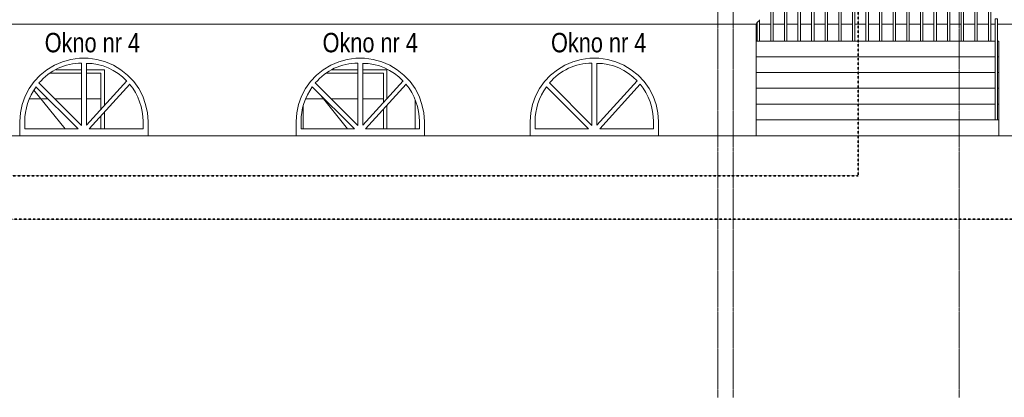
# Model space of a CAD drawing. Header units: millimetres. Extents: x -784 to 360321, y -10607 to 16514.
# Tile 32 of 95: x 173735 to 183873, y -3995 to -105. Entities that reach past the tile are written whole.
import ezdxf

# ---------------------------------------------------------------- set-up
doc = ezdxf.new("R2010")
doc.units = ezdxf.units.MM
doc.linetypes.add('__FK_przerywana', pattern=[3.2004, 1.6002, -1.6002])
doc.linetypes.add('Linia siatki', pattern=[22.225, 12.7, -3.175, 3.175, -3.175])
for name, color, linetype, lineweight in [('A-DETL-THIN', 7, 'Continuous', 5), ('A-GENM', 7, 'Continuous', 5), ('C-TOPO', 7, 'Continuous', 5), ('G-ANNO-DIMS', 7, 'Continuous', 5), ('S-GRID', 7, 'Continuous', 5)]:
    doc.layers.add(name, color=color, linetype=linetype, lineweight=lineweight)
for name, color, linetype, lineweight, true_color in [('A-DOOR', 7, 'Continuous', 18, 0x7f7f7f), ('A-DOOR-FRAM', 7, 'Continuous', 18, 0x7f7f7f), ('A-DOOR-HDLN', 7, 'Continuous', 18, 0x7f7f7f), ('A-FLOR-HRAL', 7, 'Continuous', 18, 0x7f7f7f), ('A-WALL', 7, 'Continuous', 18, 0x7f7f7f), ('S-STRS', 7, 'Continuous', 18, 0x7f7f7f)]:
    doc.layers.add(name, color=color, linetype=linetype, lineweight=lineweight, true_color=true_color)
doc.styles.add('Arial_2', font='arial.ttf', dxfattribs={"width": 0.8, "height": 200})

# ---------------------------------------------------------------- blocks, each defined once
blk = doc.blocks.new('Drz Drzwi pełne x1 ___FK_04_0 - Dd - W - zwykłe - 97_6 x 203_7 _90 x 200_ EI 121-1830615-Południe')
at = {"layer": 'A-DOOR-HDLN', "lineweight": 5, "true_color": 0x787878}
h = blk.add_hatch(dxfattribs=at)
h.set_pattern_fill('FP_9', color=8, style=0, pattern_type=2)
h.set_pattern_definition([(180, (-23233.4, -2720), (7e-14, 600), [])])
h.paths.add_polyline_path([(-23222, -1230), (-23054, -1230), (-23487, -797), (-23528, -861), (-23561, -931), (-23584, -1003), (-23599, -1079), (-23603, -1155), (-23603, -1230), (-23487, -1230)])
h.paths.add_polyline_path([(-22820, -1230), (-22820, -1100), (-22938, -1230)])
h.paths.add_polyline_path([(-23018, -1195), (-23018, -657), (-23346, -657), (-23398, -697), (-23456, -757), (-23020, -1193)])
h.paths.add_polyline_path([(-22968, -1193), (-22820, -1029), (-22820, -657), (-22968, -657), (-22968, -1039)])
at = {"layer": 'A-DOOR-FRAM'}
for p, q in [((-23346, -657), (-23018, -657)), ((-23018, -620), (-23284, -620)), ((-22783, -620), (-22968, -620)), ((-22968, -657), (-22820, -657)), ((-22820, -1029), (-22820, -657)), ((-22783, -620), (-22783, -988)), ((-22820, -1230), (-22820, -1100)), ((-22783, -1059), (-22783, -1230))]:
    blk.add_line(p, q, dxfattribs=at)
at = {"layer": 'A-DOOR-HDLN'}
blk.add_line((-23508, -830), (-23188, -1230), dxfattribs=at)
blk = doc.blocks.new('Drz Drzwi pełne x1 ___FK_04_0 - Dd - W - zwykłe - 97_6 x 203_7 _90 x 200_ EI 121-1830617-Południe')
at = {"layer": 'A-DOOR-HDLN', "lineweight": 5, "true_color": 0x787878}
h = blk.add_hatch(dxfattribs=at)
h.set_pattern_fill('FP_10', color=8, style=0, pattern_type=2)
h.set_pattern_definition([(180, (-20323.4, -2720), (7e-14, 600), [])])
h.paths.add_polyline_path([(-20225, -1230), (-20209, -1230), (-20642, -797), (-20683, -861), (-20716, -931), (-20736, -995), (-20736, -1230), (-20642, -1230)])
h.paths.add_polyline_path([(-19910, -1230), (-19910, -1028), (-20093, -1230)])
h.paths.add_polyline_path([(-20173, -1195), (-20173, -657), (-20501, -657), (-20553, -697), (-20611, -757), (-20175, -1193)])
h.paths.add_polyline_path([(-20123, -1193), (-19910, -957), (-19910, -657), (-20123, -657), (-20123, -1039)])
at = {"layer": 'A-DOOR'}
for p, q in [((-20173, -657), (-20501, -657)), ((-19910, -657), (-20123, -657)), ((-19910, -657), (-19910, -957)), ((-20736, -1230), (-20736, -995)), ((-19910, -1028), (-19910, -1230))]:
    blk.add_line(p, q, dxfattribs=at)
at = {"layer": 'A-DOOR-FRAM'}
for p, q in [((-20173, -620), (-20439, -620)), ((-19873, -620), (-20123, -620)), ((-19873, -620), (-19873, -916)), ((-19873, -987), (-19873, -1230))]:
    blk.add_line(p, q, dxfattribs=at)
at = {"layer": 'A-DOOR-HDLN'}
blk.add_line((-20554, -885), (-20278, -1230), dxfattribs=at)
blk = doc.blocks.new('Poręcz - 25mm-V133-Południe')
at = {"layer": 'A-FLOR-HRAL'}
for p, q in [((-16036, 725), (-16036, 0)), ((-16061, -325), (-16061, -133)), ((-16036, -105), (-16036, -325))]:
    blk.add_line(p, q, dxfattribs=at)
blk = doc.blocks.new('Poręcz - 25mm-V128-Południe')
at = {"layer": 'A-FLOR-HRAL'}
for p, q in [((-4481, 3730), (-4481, 4780)), ((-4456, 4780), (-4456, 3730))]:
    blk.add_line(p, q, dxfattribs=at)
blk = doc.blocks.new('Poręcz - 25mm-V134-Południe')
at = {"layer": 'A-FLOR-HRAL'}
blk.add_line((-16068, -150), (-16068, -325), dxfattribs=at)
blk = doc.blocks.new('Poręcz - 25mm-1535640-Południe')
at = {"layer": 'A-FLOR-HRAL'}
for p, q in [((-13611, -95), (-13611, -1138)), ((-13586, -95), (-13611, -95)), ((-13586, -1138), (-13586, -95)), ((-13611, -1138), (-13586, -1138))]:
    blk.add_line(p, q, dxfattribs=at)
blk = doc.blocks.new('Poręcz - Poręcz-1535583-Południe')
for name, p in [('Poręcz - 25mm-V133-Południe', (0, 0)), ('Poręcz - 25mm-V128-Południe', (-11440.4, -4055)), ('Poręcz - 25mm-V128-Południe', (-11300.4, -4055)), ('Poręcz - 25mm-V128-Południe', (-11160.4, -4055)), ('Poręcz - 25mm-V128-Południe', (-11020.4, -4055)), ('Poręcz - 25mm-V128-Południe', (-10880.4, -4055)), ('Poręcz - 25mm-V128-Południe', (-10740.4, -4055)), ('Poręcz - 25mm-V128-Południe', (-10600.4, -4055)), ('Poręcz - 25mm-V128-Południe', (-10460.4, -4055)), ('Poręcz - 25mm-V128-Południe', (-10320.4, -4055)), ('Poręcz - 25mm-V128-Południe', (-10180.4, -4055)), ('Poręcz - 25mm-V128-Południe', (-10040.4, -4055)), ('Poręcz - 25mm-V128-Południe', (-9900.4, -4055)), ('Poręcz - 25mm-V128-Południe', (-9760.4, -4055)), ('Poręcz - 25mm-V128-Południe', (-9620.4, -4055)), ('Poręcz - 25mm-V128-Południe', (-9480.4, -4055)), ('Poręcz - 25mm-V128-Południe', (-9340.4, -4055)), ('Poręcz - 25mm-V128-Południe', (-9200.4, -4055)), ('Poręcz - 25mm-1535640-Południe', (0, 0)), ('Poręcz - 25mm-V134-Południe', (0, 0))]:
    blk.add_blockref(name, p)
blk = doc.blocks.new('Modele ogólne 3 - Modele ogólne 3-1813973-Południe')
at = {"layer": 'A-GENM'}
for p, q in [((-23018, -554), (-23018, -1195)), ((-22968, -1193), (-22968, -554)), ((-20173, -554), (-20173, -1195)), ((-20123, -1193), (-20123, -554)), ((-17763, -554), (-17763, -1195)), ((-17713, -1193), (-17713, -554)), ((-23487, -797), (-23054, -1230)), ((-23018, -1195), (-23456, -757)), ((-22553, -734), (-22968, -1193)), ((-22938, -1230), (-22522, -770)), ((-20642, -797), (-20209, -1230)), ((-20173, -1195), (-20611, -757)), ((-19708, -734), (-20123, -1193)), ((-20093, -1230), (-19677, -770)), ((-18232, -797), (-17799, -1230)), ((-17763, -1195), (-18201, -757)), ((-17298, -734), (-17713, -1193)), ((-17683, -1230), (-17267, -770)), ((-23603, -1230), (-23603, -1155)), ((-22383, -1155), (-22383, -1230)), ((-20758, -1230), (-20758, -1155)), ((-19538, -1155), (-19538, -1230)), ((-18348, -1230), (-18348, -1155)), ((-17128, -1155), (-17128, -1230)), ((-23054, -1230), (-23603, -1230)), ((-22383, -1230), (-22938, -1230)), ((-20209, -1230), (-20758, -1230)), ((-19538, -1230), (-20093, -1230)), ((-17799, -1230), (-18348, -1230)), ((-17128, -1230), (-17683, -1230))]:
    blk.add_line(p, q, dxfattribs=at)
for centre, radius, start, end in [((-23024, -1115), 561, 89.4324, 140.3446), ((-22968, -1123), 568, 43.1813, 90.0634), ((-20179, -1115), 561, 89.4324, 140.3446), ((-20123, -1123), 568, 43.1813, 90.0634), ((-17769, -1115), 561, 89.4324, 140.3446), ((-17713, -1123), 568, 43.1813, 90.0634), ((-22994, -1155), 609, 144, 180), ((-22987, -1155), 603, 0, 39.6557), ((-20149, -1155), 609, 144, 180), ((-20142, -1155), 603, 0, 39.6557), ((-17739, -1155), 609, 144, 180), ((-17732, -1155), 603, 0, 39.6557)]:
    blk.add_arc(centre, radius, start, end, dxfattribs=at)
blk = doc.blocks.new('Modele ogólne 10 - Modele ogólne 10-1844524-Południe')
at = {"layer": 'A-GENM'}
for p, q in [((-16067, -150), (-24600, -150)), ((-16061, -150), (-16067, -150)), ((-15921, -150), (-16036, -150)), ((-15781, -150), (-15896, -150)), ((-15641, -150), (-15756, -150)), ((-15501, -150), (-15616, -150)), ((-15361, -150), (-15476, -150)), ((-15221, -150), (-15336, -150)), ((-15081, -150), (-15196, -150)), ((-14941, -150), (-15056, -150)), ((-14801, -150), (-14916, -150)), ((-14661, -150), (-14776, -150)), ((-14521, -150), (-14636, -150)), ((-14381, -150), (-14496, -150)), ((-14241, -150), (-14356, -150)), ((-14101, -150), (-14216, -150)), ((-13961, -150), (-14076, -150)), ((-13821, -150), (-13936, -150)), ((-13681, -150), (-13796, -150)), ((-13611, -150), (-13656, -150)), ((-11343, -150), (-13586, -150))]:
    blk.add_line(p, q, dxfattribs=at)
blk.add_open_spline([(-16067, -150), (-16067, -148), (-16067, -144), (-16065, -139), (-16063, -135), (-16061, -132), (-16058, -129), (-16055, -126), (-16052, -125)], degree=3, knots=[0, 0, 0, 0, 0.2, 0.4, 0.55, 0.625, 0.7, 1, 1, 1, 1], dxfattribs=at)
blk.add_open_spline([(-16052, -125), (-16050, -124), (-16047, -122), (-16042, -117), (-16039, -111), (-16038, -107), (-16037, -105)], degree=3, dxfattribs=at)

msp = doc.modelspace()

# ---------------------------------------------------------------- linework, layer by layer
at = {"layer": 'A-DETL-THIN', "color": 5, "linetype": '__FK_przerywana', "lineweight": 35, "true_color": 0x0000ff}
for p, q in [((182367, 6666), (182367, -1712)), ((182367, -1712), (170537, -1712))]:
    msp.add_line(p, q, dxfattribs=at)
at = {"layer": 'A-DETL-THIN', "color": 6, "linetype": '__FK_przerywana', "lineweight": 35, "true_color": 0xff00ff}
msp.add_line((196056, -2160), (160240, -2160), dxfattribs=at)
at = {"layer": 'A-WALL'}
for p, q in [((181317, -1300), (181317, -150)), ((174106, -620), (174372, -620)), ((174422, -620), (174607, -620)), ((174607, -620), (174607, -988)), ((176951, -620), (177217, -620)), ((177267, -620), (177517, -620)), ((177517, -620), (177517, -916)), ((177517, -987), (177517, -1230)), ((177807, -929), (177807, -1230)), ((174607, -1059), (174607, -1230)), ((173737, -1300), (173737, -1155)), ((175057, -1155), (175057, -1300)), ((176582, -1300), (176582, -1155)), ((177902, -1155), (177902, -1300)), ((178992, -1300), (178992, -1155)), ((180312, -1155), (180312, -1300))]:
    msp.add_line(p, q, dxfattribs=at)
at = {"layer": 'A-WALL', "flags": 128}
for points in [[(173737, -1155), (173743, -1066), (173761, -978), (173791, -894), (173833, -815), (173885, -742), (173946, -676), (174016, -620), (174093, -573), (174176, -538), (174262, -514), (174352, -502), (174442, -502), (174531, -514), (174618, -538), (174700, -573), (174777, -620), (174847, -676), (174909, -742), (174961, -815), (175002, -894), (175032, -978), (175050, -1066), (175057, -1155)], [(176582, -1155), (176588, -1066), (176606, -978), (176636, -894), (176678, -815), (176730, -742), (176791, -676), (176861, -620), (176938, -573), (177021, -538), (177107, -514), (177197, -502), (177287, -502), (177376, -514), (177463, -538), (177545, -573), (177622, -620), (177692, -676), (177754, -742), (177806, -815), (177847, -894), (177877, -978), (177895, -1066), (177902, -1155)], [(178992, -1155), (178998, -1066), (179016, -978), (179046, -894), (179088, -815), (179140, -742), (179201, -676), (179271, -620), (179348, -573), (179431, -538), (179517, -514), (179607, -502), (179697, -502), (179786, -514), (179873, -538), (179955, -573), (180032, -620), (180102, -676), (180164, -742), (180216, -815), (180257, -894), (180287, -978), (180305, -1066), (180312, -1155)]]:
    msp.add_lwpolyline(points, dxfattribs=at)
at = {"layer": 'C-TOPO'}
msp.add_line((196436, -1300), (141622, -1300), dxfattribs=at)
at = {"layer": 'S-GRID', "linetype": 'Linia siatki'}
for p, q in [((181082, -3995), (181082, 14532)), ((183407, -3995), (183407, 14532)), ((180922, -3995), (180922, 13262))]:
    msp.add_line(p, q, dxfattribs=at)
at = {"layer": 'S-STRS'}
for p, q in [((181317, -325), (183779, -325)), ((183804, -325), (183817, -325)), ((183817, -325), (183817, -488)), ((181317, -488), (183779, -488)), ((183804, -488), (183817, -488)), ((183817, -650), (183817, -488)), ((181317, -650), (183779, -650)), ((183804, -650), (183817, -650)), ((183817, -812), (183817, -650)), ((181317, -812), (183779, -812)), ((183804, -812), (183817, -812)), ((183817, -975), (183817, -812)), ((181317, -975), (183779, -975)), ((183804, -975), (183817, -975)), ((183817, -1138), (183817, -975)), ((181317, -1138), (183817, -1138)), ((181317, -1300), (181317, -1138)), ((183817, -1300), (183817, -1138))]:
    msp.add_line(p, q, dxfattribs=at)

# ---------------------------------------------------------------- block references
at = {"layer": 'A-DOOR'}
for name in ['Drz Drzwi pełne x1 ___FK_04_0 - Dd - W - zwykłe - 97_6 x 203_7 _90 x 200_ EI 121-1830615-Południe', 'Drz Drzwi pełne x1 ___FK_04_0 - Dd - W - zwykłe - 97_6 x 203_7 _90 x 200_ EI 121-1830617-Południe']:
    msp.add_blockref(name, (197390, 0), dxfattribs=at)
at = {"layer": 'A-FLOR-HRAL'}
msp.add_blockref('Poręcz - Poręcz-1535583-Południe', (197390, 0), dxfattribs=at)
at = {"layer": 'A-GENM'}
for name in ['Modele ogólne 10 - Modele ogólne 10-1844524-Południe', 'Modele ogólne 3 - Modele ogólne 3-1813973-Południe']:
    msp.add_blockref(name, (197390, 0), dxfattribs=at)

# ---------------------------------------------------------------- texts
at = {"layer": 'G-ANNO-DIMS', "color": 1, "true_color": 0xff0000, "char_height": 200, "width": 1109.18, "attachment_point": 1, "line_spacing_factor": 0.941778, "style": 'Arial_2'}
for insert in [(173993, -241), (176854, -241), (179206, -241)]:
    msp.add_mtext('Okno nr 4', dxfattribs=dict(at, insert=insert))

doc.saveas('drawing.dxf')
